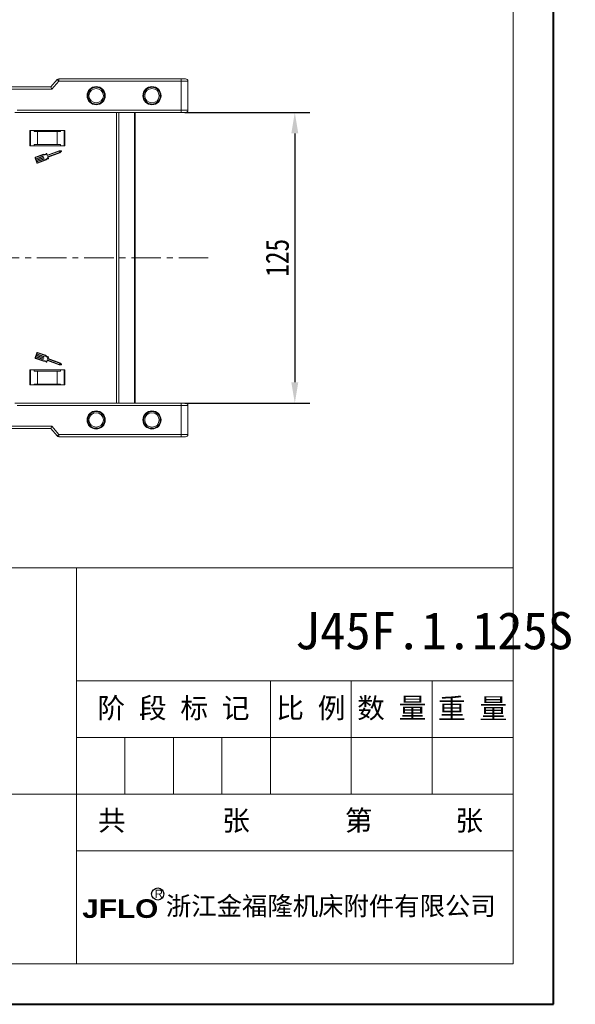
# Model space of a CAD drawing. Header units: millimetres. Extents: x 3152 to 4623, y 378 to 1412.
# Tile 19 of 45: x 4384 to 4623, y 378 to 802. Entities that reach past the tile are written whole.
import ezdxf

# ---------------------------------------------------------------- set-up
doc = ezdxf.new("R2010")
doc.units = ezdxf.units.MM
doc.linetypes.add('CENTER2', pattern=[28.575, 19.05, -3.175, 3.175, -3.175])
doc.linetypes.add('CENTERX2', pattern=[20.32, 12.7, -2.54, 2.54, -2.54])
doc.layers.add('标注', color=1, linetype='Continuous', lineweight=13)
doc.layers.add('标注线', color=7, linetype='Continuous', lineweight=15)
doc.styles.get("Standard").update_dxf_attribs({"font": '仿宋_GB2312.ttf', "width": 0.8})
doc.styles.add('样式 6', font='仿宋_GB2312.ttf')
doc.dimstyles.new('副本 ISO-45.1', dxfattribs={"dimtxt": 10, "dimasz": 9, "dimexe": 6.5, "dimexo": 0.625, "dimgap": 2.5, "dimtad": 1, "dimdsep": 46, "dimtxsty": 'Standard', "dimcen": 2.5, "dimadec": 0, "dimazin": 0, "dimtfac": 1, "dimtmove": 0, "dimatfit": 3, "dimfxl": 0, "dimarcsym": 0})

# ---------------------------------------------------------------- blocks, each defined once
blk = doc.blocks.new('*D2067')
at = {"color": 0, "lineweight": -2}
for p, q in [((4454.68, 762.13), (4508.52, 762.13)), ((4502.02, 753.13), (4502.02, 646.13)), ((4454.68, 637.13), (4508.52, 637.13))]:
    blk.add_line(p, q, dxfattribs=at)
at = {"color": 0, "lineweight": 9}
for points in [[(4500.52, 753.13), (4503.52, 753.13), (4502.02, 762.13)], [(4500.52, 646.13), (4503.52, 646.13), (4502.02, 637.13)]]:
    blk.add_solid(points, dxfattribs=at)
at = {"layer": 'Defpoints', "color": 0, "lineweight": 9}
for p in [(4454.06, 762.13), (4454.06, 637.13), (4502.02, 637.13)]:
    blk.add_point(p, dxfattribs=at)
at = {"color": 0, "lineweight": 9, "insert": (4494.52, 699.63), "char_height": 10, "attachment_point": 5, "rotation": 90}
blk.add_mtext('125', dxfattribs=at)

msp = doc.modelspace()

# ---------------------------------------------------------------- linework, layer by layer
at = {"color": 7, "lineweight": 40}
for p, q in [((4613.287, 378.487), (4613.287, 1411.501)), ((3152.459, 378.487), (4613.287, 378.487))]:
    msp.add_line(p, q, dxfattribs=at)
at = {"color": 7, "lineweight": 13}
for p, q in [((4595.896, 395.878), (4595.896, 1394.11)), ((3816.735, 566.307), (4595.896, 566.307)), ((3969.827, 395.878), (4595.896, 395.878))]:
    msp.add_line(p, q, dxfattribs=at)
at = {"color": 7, "linetype": 'Continuous', "lineweight": 15}
for p, q in [((4399.756, 776.282), (4397.056, 773.131)), ((4397.516, 772.131), (4400.516, 775.631)), ((4400.516, 775.631), (4399.756, 776.282)), ((4400.516, 775.631), (4400.516, 776.631)), ((4453.056, 776.631), (4400.516, 776.631)), ((4400.516, 775.631), (4453.056, 775.631)), ((4453.056, 776.631), (4453.056, 775.631)), ((4453.056, 775.631), (4453.056, 763.131)), ((4456.056, 775.631), (4453.056, 775.631)), ((4456.056, 763.131), (4456.056, 775.631)), ((4397.056, 773.131), (4362.056, 773.131)), ((4362.056, 772.131), (4397.516, 772.131)), ((4397.056, 773.131), (4397.516, 772.131)), ((4453.056, 763.131), (4382.619, 763.131)), ((4453.056, 763.131), (4453.056, 762.131)), ((4456.056, 763.131), (4453.056, 763.131)), ((4381.501, 762.131), (4453.056, 762.131)), ((4425.346, 762.131), (4425.346, 699.631)), ((4426.346, 699.631), (4426.346, 762.131)), ((4433.046, 699.631), (4433.046, 762.131)), ((4433.346, 699.631), (4433.346, 762.131)), ((4403.056, 754.331), (4388.056, 754.331)), ((4388.056, 754.331), (4388.056, 747.831)), ((4388.306, 747.831), (4388.306, 754.331)), ((4389.942, 753.931), (4389.942, 754.331)), ((4401.169, 754.331), (4401.169, 753.931)), ((4402.806, 754.331), (4402.806, 747.831)), ((4403.056, 747.831), (4403.056, 754.331)), ((4389.942, 753.931), (4391.306, 753.931)), ((4391.306, 753.931), (4391.306, 748.431)), ((4399.806, 753.931), (4391.306, 753.931)), ((4399.806, 748.431), (4399.806, 753.931)), ((4399.806, 753.931), (4401.169, 753.931)), ((4388.056, 747.831), (4403.056, 747.831)), ((4389.942, 748.431), (4389.942, 747.831)), ((4391.306, 748.431), (4389.942, 748.431)), ((4399.806, 748.431), (4391.306, 748.431)), ((4400.624, 745.657), (4395.599, 743.821)), ((4401.169, 748.431), (4399.806, 748.431)), ((4401.574, 745.608), (4400.624, 745.657)), ((4401.169, 747.831), (4401.169, 748.431)), ((4390.267, 742.552), (4391.018, 740.497)), ((4393.827, 744.145), (4390.43, 742.903)), ((4390.564, 742.272), (4390.438, 742.615)), ((4390.493, 742.732), (4393.837, 743.954)), ((4393.669, 743.407), (4390.564, 742.272)), ((4390.626, 742.101), (4393.731, 743.236)), ((4390.783, 741.673), (4390.626, 742.101)), ((4393.888, 742.807), (4390.783, 741.673)), ((4390.845, 741.501), (4393.95, 742.636)), ((4391.002, 741.073), (4390.845, 741.501)), ((4394.107, 742.208), (4391.002, 741.073)), ((4391.064, 740.902), (4394.169, 742.036)), ((4394.65, 741.727), (4391.307, 740.505)), ((4391.369, 740.334), (4394.766, 741.575)), ((4393.758, 743.294), (4393.727, 743.38)), ((4393.978, 742.694), (4393.946, 742.78)), ((4394.197, 742.095), (4394.165, 742.18)), ((4395.19, 744.276), (4395.432, 743.614)), ((4395.541, 743.848), (4395.314, 744.468)), ((4395.49, 743.587), (4400.651, 745.473)), ((4395.651, 743.015), (4395.893, 742.352)), ((4400.839, 744.959), (4395.678, 743.073)), ((4395.869, 742.949), (4400.937, 744.8)), ((4396.112, 742.286), (4395.869, 742.949)), ((4400.651, 745.473), (4401.35, 745.437)), ((4401.35, 745.437), (4400.839, 744.959)), ((4400.937, 744.8), (4401.631, 745.45)), ((4391.19, 740.559), (4391.064, 740.902)), ((4425.346, 699.631), (4425.346, 637.131)), ((4426.346, 637.131), (4426.346, 699.631)), ((4433.046, 637.131), (4433.046, 699.631)), ((4433.346, 637.131), (4433.346, 699.631)), ((4391.018, 658.765), (4390.267, 656.71)), ((4390.564, 656.99), (4390.438, 656.647)), ((4393.669, 655.855), (4390.564, 656.99)), ((4390.783, 657.589), (4390.626, 657.161)), ((4390.626, 657.161), (4393.731, 656.027)), ((4393.888, 656.455), (4390.783, 657.589)), ((4391.002, 658.189), (4390.845, 657.761)), ((4390.845, 657.761), (4393.95, 656.626)), ((4394.107, 657.054), (4391.002, 658.189)), ((4391.19, 658.703), (4391.064, 658.36)), ((4391.064, 658.36), (4394.169, 657.226)), ((4394.65, 657.536), (4391.307, 658.757)), ((4394.766, 657.687), (4391.369, 658.929)), ((4393.978, 656.568), (4393.946, 656.482)), ((4394.197, 657.167), (4394.165, 657.082)), ((4395.651, 656.248), (4395.893, 656.91)), ((4395.869, 656.313), (4396.112, 656.976)), ((4390.43, 656.359), (4393.827, 655.118)), ((4390.493, 656.53), (4393.837, 655.308)), ((4393.758, 655.968), (4393.727, 655.882)), ((4395.19, 654.986), (4395.432, 655.648)), ((4395.314, 654.794), (4395.541, 655.414)), ((4395.49, 655.675), (4400.651, 653.79)), ((4395.599, 655.441), (4400.624, 653.605)), ((4400.839, 654.303), (4395.678, 656.189)), ((4400.937, 654.462), (4395.869, 656.313)), ((4400.624, 653.605), (4401.574, 653.654)), ((4400.651, 653.79), (4401.35, 653.826)), ((4401.35, 653.826), (4400.839, 654.303)), ((4401.631, 653.812), (4400.937, 654.462)), ((4403.056, 651.431), (4388.056, 651.431)), ((4388.056, 651.431), (4388.056, 644.931)), ((4388.306, 644.931), (4388.306, 651.431)), ((4389.942, 651.431), (4389.942, 650.831)), ((4389.942, 650.831), (4391.306, 650.831)), ((4391.306, 650.831), (4391.306, 645.331)), ((4391.306, 650.831), (4399.806, 650.831)), ((4399.806, 645.331), (4399.806, 650.831)), ((4399.806, 650.831), (4401.169, 650.831)), ((4401.169, 650.831), (4401.169, 651.431)), ((4402.806, 651.431), (4402.806, 644.931)), ((4403.056, 644.931), (4403.056, 651.431)), ((4388.056, 644.931), (4403.056, 644.931)), ((4391.306, 645.331), (4389.942, 645.331)), ((4389.942, 644.931), (4389.942, 645.331)), ((4391.306, 645.331), (4399.806, 645.331)), ((4401.169, 645.331), (4399.806, 645.331)), ((4401.169, 645.331), (4401.169, 644.931)), ((4453.056, 637.131), (4381.501, 637.131)), ((4382.619, 636.131), (4453.056, 636.131)), ((4453.056, 636.131), (4453.056, 637.131)), ((4453.056, 636.131), (4453.056, 623.631)), ((4453.056, 636.131), (4456.056, 636.131)), ((4456.056, 623.631), (4456.056, 636.131)), ((4397.516, 627.131), (4362.056, 627.131)), ((4397.056, 626.131), (4397.516, 627.131)), ((4400.516, 623.631), (4397.516, 627.131)), ((4362.056, 626.131), (4397.056, 626.131)), ((4397.056, 626.131), (4399.756, 622.98)), ((4399.756, 622.98), (4400.516, 623.631)), ((4453.056, 623.631), (4400.516, 623.631)), ((4400.516, 623.631), (4400.516, 622.631)), ((4453.056, 622.631), (4453.056, 623.631)), ((4453.056, 623.631), (4456.056, 623.631)), ((4400.516, 622.631), (4453.056, 622.631))]:
    msp.add_line(p, q, dxfattribs=at)
at = {"color": 1, "linetype": 'CENTERX2', "lineweight": 13}
msp.add_line((4464.753, 699.631), (3628.701, 699.631), dxfattribs=at)
at = {"color": 7, "lineweight": 15}
for p, q in [((4408.075, 395.878), (4408.075, 566.307)), ((4408.075, 517.613), (4595.896, 517.613)), ((4491.551, 468.919), (4491.551, 517.613)), ((4526.333, 468.919), (4526.333, 517.613)), ((4561.114, 468.919), (4561.114, 517.613)), ((4408.075, 493.266), (4595.896, 493.266)), ((4428.944, 468.919), (4428.944, 493.266)), ((4449.813, 468.919), (4449.813, 493.266)), ((4470.682, 468.919), (4470.682, 493.266)), ((3969.827, 468.919), (4383.728, 468.919)), ((4383.728, 468.919), (4595.896, 468.919)), ((4408.075, 444.572), (4595.896, 444.572))]:
    msp.add_line(p, q, dxfattribs=at)
at = {"color": 7, "linetype": 'Continuous', "lineweight": 15}
for centre, radius in [((4416.556, 769.381), 3.9), ((4416.556, 769.381), 3.1), ((4440.556, 769.381), 3.9), ((4440.556, 769.381), 3.1), ((4416.556, 629.881), 3.9), ((4416.556, 629.881), 3.1), ((4440.556, 629.881), 3.9), ((4440.556, 629.881), 3.1)]:
    msp.add_circle(centre, radius, dxfattribs=at)
for centre, radius, start, end in [((4400.516, 775.631), 1, 90, 139.39871), ((4455.056, 775.631), 1, 0, 90), ((4455.056, 763.131), 1, 270, 0), ((4401.569, 745.517), 0.0912, 313.09192, 87.049), ((4390.524, 742.646), 0.274, 110.07046, 200.07046), ((4390.524, 742.646), 0.0912, 110.07046, 200.07046), ((4393.684, 743.364), 0.0456, 20.07046, 110.07046), ((4393.716, 743.278), 0.0456, 290.07046, 20.07046), ((4394.195, 745.449), 1.355, 254.2528, 315.58546), ((4394.195, 745.449), 1.538, 256.51116, 310.30711), ((4393.903, 742.764), 0.0456, 20.07046, 110.07046), ((4393.935, 742.679), 0.0456, 290.07046, 20.07046), ((4394.122, 742.165), 0.0456, 20.07046, 110.07046), ((4394.154, 742.079), 0.0456, 290.07046, 20.07046), ((4395.889, 740.815), 1.538, 89.8338, 143.62975), ((4395.889, 740.815), 1.355, 84.55545, 145.88812), ((4395.229, 744.437), 0.0912, 20.07046, 135.58546), ((4395.475, 743.63), 0.0456, 200.07046, 290.07046), ((4395.584, 743.864), 0.0456, 200.07046, 290.07046), ((4395.694, 743.03), 0.0456, 110.07046, 200.07046), ((4396.026, 742.255), 0.0912, 264.55545, 20.07046), ((4391.275, 740.591), 0.274, 200.07046, 290.07046), ((4391.275, 740.591), 0.0912, 200.07046, 290.07046), ((4390.524, 656.616), 0.274, 159.92954, 249.92954), ((4390.524, 656.616), 0.0912, 159.92954, 249.92954), ((4391.275, 658.672), 0.274, 69.92954, 159.92954), ((4391.275, 658.672), 0.0912, 69.92954, 159.92954), ((4393.935, 656.583), 0.0456, 339.92954, 69.92954), ((4394.122, 657.097), 0.0456, 249.92954, 339.92954), ((4394.154, 657.183), 0.0456, 339.92954, 69.92954), ((4395.889, 658.448), 1.538, 216.37025, 270.1662), ((4395.889, 658.448), 1.355, 214.11188, 275.44455), ((4396.026, 657.007), 0.0912, 339.92954, 95.44455), ((4393.684, 655.898), 0.0456, 249.92954, 339.92954), ((4393.716, 655.984), 0.0456, 339.92954, 69.92954), ((4394.195, 653.813), 1.355, 44.41454, 105.7472), ((4394.195, 653.813), 1.538, 49.69289, 103.48884), ((4393.903, 656.498), 0.0456, 249.92954, 339.92954), ((4395.229, 654.825), 0.0912, 224.41454, 339.92954), ((4395.475, 655.632), 0.0456, 69.92954, 159.92954), ((4395.584, 655.398), 0.0456, 69.92954, 159.92954), ((4395.694, 656.232), 0.0456, 159.92954, 249.92954), ((4401.569, 653.745), 0.0912, 272.951, 46.90808), ((4455.056, 636.131), 1, 0, 90), ((4400.516, 623.631), 1, 220.60129, 270), ((4455.056, 623.631), 1, 270, 0)]:
    msp.add_arc(centre, radius, start, end, dxfattribs=at)
for points, knots in [([(4455.056, 776.631), (4455.029, 776.631), (4454.987, 776.631), (4454.738, 776.631), (4454.48, 776.631), (4454.162, 776.631), (4453.696, 776.631), (4453.307, 776.631), (4453.056, 776.631)], [0, 0, 0, 0, 0.2394429, 0.3698071, 0.5000001, 0.6303641, 0.7605571, 1, 1, 1, 1]), ([(4412.956, 769.381), (4413.004, 769.834), (4413.079, 770.533), (4413.527, 771.372), (4413.992, 771.944), (4414.565, 772.412), (4415.404, 772.846), (4416.556, 773.068), (4417.707, 772.846), (4418.546, 772.412), (4419.119, 771.944), (4419.585, 771.372), (4420.033, 770.533), (4420.107, 769.834), (4420.156, 769.381)], [0, 0, 0, 0, 0.11972147, 0.18483695, 0.24999998, 0.31511548, 0.38027853, 0.5, 0.61972147, 0.68483695, 0.74999998, 0.81511548, 0.88027853, 1, 1, 1, 1]), ([(4436.956, 769.381), (4437.004, 769.834), (4437.079, 770.533), (4437.527, 771.372), (4437.992, 771.944), (4438.565, 772.412), (4439.404, 772.846), (4440.556, 773.068), (4441.707, 772.846), (4442.546, 772.412), (4443.119, 771.944), (4443.585, 771.372), (4444.033, 770.533), (4444.107, 769.834), (4444.156, 769.381)], [0, 0, 0, 0, 0.11972147, 0.18483695, 0.24999998, 0.31511548, 0.38027853, 0.5, 0.61972147, 0.68483695, 0.74999998, 0.81511548, 0.88027853, 1, 1, 1, 1]), ([(4420.156, 769.381), (4420.107, 768.928), (4420.033, 768.229), (4419.585, 767.39), (4419.119, 766.818), (4418.547, 766.35), (4417.708, 765.916), (4416.556, 765.694), (4415.404, 765.916), (4414.565, 766.35), (4413.992, 766.818), (4413.527, 767.39), (4413.079, 768.229), (4413.004, 768.928), (4412.956, 769.381)], [0, 0, 0, 0, 0.1197215, 0.184837, 0.25, 0.3151155, 0.3802785, 0.5, 0.6197215, 0.684837, 0.75, 0.8151155, 0.8802785, 1, 1, 1, 1]), ([(4444.156, 769.381), (4444.107, 768.928), (4444.033, 768.229), (4443.585, 767.39), (4443.119, 766.818), (4442.547, 766.35), (4441.708, 765.916), (4440.556, 765.694), (4439.404, 765.916), (4438.565, 766.35), (4437.992, 766.818), (4437.527, 767.39), (4437.079, 768.229), (4437.004, 768.928), (4436.956, 769.381)], [0, 0, 0, 0, 0.1197215, 0.184837, 0.25, 0.3151155, 0.3802785, 0.5, 0.6197215, 0.684837, 0.75, 0.8151155, 0.8802785, 1, 1, 1, 1]), ([(4453.056, 762.131), (4453.307, 762.131), (4453.696, 762.131), (4454.162, 762.131), (4454.48, 762.131), (4454.738, 762.131), (4454.987, 762.131), (4455.029, 762.131), (4455.056, 762.131)], [0, 0, 0, 0, 0.2394429, 0.3696359, 0.4999999, 0.6301929, 0.7605571, 1, 1, 1, 1]), ([(4455.056, 637.131), (4455.029, 637.131), (4454.987, 637.131), (4454.739, 637.131), (4454.48, 637.131), (4454.162, 637.131), (4453.696, 637.131), (4453.307, 637.131), (4453.056, 637.131)], [0, 0, 0, 0, 0.2394429, 0.3696359, 0.4999999, 0.6301929, 0.7605571, 1, 1, 1, 1]), ([(4412.956, 629.881), (4413.004, 630.334), (4413.079, 631.033), (4413.527, 631.872), (4413.992, 632.444), (4414.565, 632.912), (4415.404, 633.346), (4416.556, 633.568), (4417.707, 633.346), (4418.546, 632.912), (4419.119, 632.444), (4419.585, 631.872), (4420.033, 631.033), (4420.107, 630.334), (4420.156, 629.881)], [0, 0, 0, 0, 0.11972147, 0.18483695, 0.24999998, 0.31511548, 0.38027853, 0.5, 0.61972147, 0.68483695, 0.74999998, 0.81511548, 0.88027853, 1, 1, 1, 1]), ([(4436.956, 629.881), (4437.004, 630.334), (4437.079, 631.033), (4437.527, 631.872), (4437.992, 632.444), (4438.565, 632.912), (4439.404, 633.346), (4440.556, 633.568), (4441.707, 633.346), (4442.546, 632.912), (4443.119, 632.444), (4443.585, 631.872), (4444.033, 631.033), (4444.107, 630.334), (4444.156, 629.881)], [0, 0, 0, 0, 0.11972147, 0.18483695, 0.24999998, 0.31511548, 0.38027853, 0.5, 0.61972147, 0.68483695, 0.74999998, 0.81511548, 0.88027853, 1, 1, 1, 1]), ([(4420.156, 629.881), (4420.107, 629.428), (4420.033, 628.729), (4419.585, 627.89), (4419.119, 627.318), (4418.547, 626.85), (4417.708, 626.416), (4416.556, 626.194), (4415.404, 626.416), (4414.565, 626.85), (4413.992, 627.318), (4413.527, 627.89), (4413.079, 628.729), (4413.004, 629.428), (4412.956, 629.881)], [0, 0, 0, 0, 0.1197215, 0.184837, 0.25, 0.3151155, 0.3802785, 0.5, 0.6197215, 0.684837, 0.75, 0.8151155, 0.8802785, 1, 1, 1, 1]), ([(4444.156, 629.881), (4444.107, 629.428), (4444.033, 628.729), (4443.585, 627.89), (4443.119, 627.318), (4442.547, 626.85), (4441.708, 626.416), (4440.556, 626.194), (4439.404, 626.416), (4438.565, 626.85), (4437.992, 627.318), (4437.527, 627.89), (4437.079, 628.729), (4437.004, 629.428), (4436.956, 629.881)], [0, 0, 0, 0, 0.1197215, 0.184837, 0.25, 0.3151155, 0.3802785, 0.5, 0.6197215, 0.684837, 0.75, 0.8151155, 0.8802785, 1, 1, 1, 1]), ([(4453.056, 622.631), (4453.307, 622.631), (4453.696, 622.631), (4454.162, 622.631), (4454.48, 622.631), (4454.739, 622.631), (4454.987, 622.631), (4455.029, 622.631), (4455.056, 622.631)], [0, 0, 0, 0, 0.2394429, 0.3698071, 0.5000001, 0.6303641, 0.7605571, 1, 1, 1, 1])]:
    msp.add_open_spline(points, degree=3, knots=knots, dxfattribs=at)
at = {"layer": '标注', "color": 7, "lineweight": 30}
msp.add_circle((4443.031, 425.949), 2.617, dxfattribs=at)

# ---------------------------------------------------------------- texts
at = {"color": 7, "insert": (4502.013, 547.228), "char_height": 16.00898, "attachment_point": 1, "style": '样式 6'}
msp.add_mtext('J45F.1.125S', dxfattribs=at)
at = {"color": 7, "linetype": 'CENTER2', "lineweight": 18, "char_height": 8.73217, "width": 94.33295, "attachment_point": 1, "style": '样式 6'}
for s, insert in [('{\\fSimSun|b0|i0|c134|p2;  共       张}', (4405.419, 461.955)), ('{\\fSimSun|b0|i0|c134|p2;  第      张}', (4511.658, 461.955))]:
    msp.add_mtext(s, dxfattribs=dict(at, insert=insert))
at = {"layer": '标注', "color": 7, "lineweight": 9, "attachment_point": 1, "style": '样式 6'}
for s, insert, char_height, width in [('{\\fArial|b0|i0|c0|p32;R}', (4441.692, 427.835), 3.58491, 2.55807), ('{\\fArial Black|b0|i0|c0|p34;JFLO}', (4410.568, 423.654), 8.00203, 78.58123), ('{\\fSimHei|b0|i0|c134|p2;浙江金福隆机床附件有限公司}', (4446.558, 424.79), 8.00203, 150.73849)]:
    msp.add_mtext(s, dxfattribs=dict(at, insert=insert, char_height=char_height, width=width))
at = {"layer": '标注线', "color": 7, "lineweight": 18, "char_height": 8.7322, "attachment_point": 5, "style": '样式 6'}
for s, insert, width in [('阶 段 标 记', (4449.813, 505.44), 83.47587), ('比 例', (4508.942, 505.44), 34.78161), ('数 量', (4543.724, 505.44), 34.78161), ('重 量', (4578.505, 505.44), 34.78161)]:
    msp.add_mtext(s, dxfattribs=dict(at, insert=insert, width=width))

# ---------------------------------------------------------------- dimensions: what is measured, and where the dimension line sits
at = {"color": 5, "lineweight": 9}
dim = msp.add_linear_dim(base=(4502.017, 637.131), p1=(4454.056, 762.131), p2=(4454.056, 637.131), angle=90, dimstyle='副本 ISO-45.1', dxfattribs=at)
dim.commit()
dim.dimension.update_dxf_attribs({"geometry": '*D2067', "text_midpoint": (4494.517, 699.631)})

doc.saveas('drawing.dxf')
